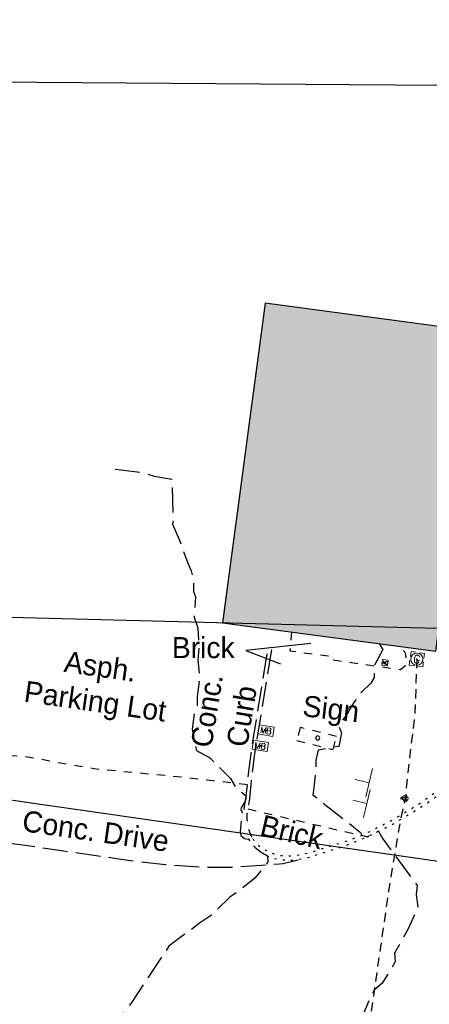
# Model space of a CAD drawing. Extents: x 2462993 to 2469231, y 263261 to 263931.
# Tile 5 of 116: x 2465087 to 2465142, y 263607 to 263737. Entities that reach past the tile are written whole.
import ezdxf

# ---------------------------------------------------------------- set-up
doc = ezdxf.new("R2010")
doc.units = 0
doc.header["$LTSCALE"] = 20
doc.header["$MEASUREMENT"] = 0
for name, pattern in [('2', [0.1, 0.06, -0.04]), ('gasex', [0]), ('OhDOT_USTN1', [0.055, 0.014, -0.041]), ('OhDOT_USTN3', [0.22, 0.165, -0.055]), ('OhDOT_USTN5', [0.11, 0.055, -0.055]), ('rowex', [0])]:
    doc.linetypes.add(name, pattern=pattern)
for name, color, linetype in [('_DBA-EX-IPF', 7, 'Continuous'), ('BD_X_Building', 231, 'Continuous'), ('DT_X_Contour_Minor', 136, 'OhDOT_USTN3'), ('DV_X_Property_Line', 7, 'Continuous'), ('PV_X_Curb', 120, 'OhDOT_USTN1'), ('PV_X_Driveway', 7, 'OhDOT_USTN5'), ('PV_X_EOP', 7, 'OhDOT_USTN3'), ('PV_X_Text', 7, 'Continuous'), ('PV_X_Walk', 120, 'OhDOT_USTN5'), ('RD_P_Cells', 7, 'Continuous'), ('RD_X_Cells', 7, 'Continuous'), ('RW_X_Fee_RW', 6, 'rowex'), ('SN_X_Private', 40, 'Continuous'), ('SN_X_Public', 3, 'Continuous'), ('SN_X_Text', 7, 'Continuous'), ('UT_X_Gas', 2, 'gasex'), ('UT_X_Gas_Cells', 2, 'Continuous'), ('UT_X_Gas_Service_Line', 2, '2')]:
    doc.layers.add(name, color=color, linetype=linetype)
for name, color, linetype, lineweight in [('RD_P_Cells (Construction)', 7, 'Continuous', 0), ('RD_X_Cells(Construction)', 7, 'Continuous', 0), ('UT_X_Gas_Cells(Construction)', 2, 'Continuous', 0)]:
    doc.layers.add(name, color=color, linetype=linetype, lineweight=lineweight)
doc.styles.add('Straight-Normal', font='font30.shx', dxfattribs={"height": 0.14})

# ---------------------------------------------------------------- blocks, each defined once
blk = doc.blocks.new('MBP')
at = {"layer": 'RD_P_Cells', "color": 230, "linetype": 'Continuous', "lineweight": 13, "flags": 128}
blk.add_lwpolyline([(-0.1, 0.061), (0.1, 0.061), (0.1, -0.061), (-0.1, -0.061), (-0.1, 0.061)], close=True, dxfattribs=at)
for points in [[(-0.065, -0.04), (-0.065, 0.04), (-0.036, -0.04), (-0.008, 0.04), (-0.008, -0.04)], [(0.051, 0.003), (0.054, 0.007), (0.056, 0.009), (0.057, 0.01), (0.058, 0.012), (0.059, 0.014), (0.06, 0.016), (0.061, 0.02), (0.061, 0.022), (0.061, 0.025), (0.061, 0.029), (0.059, 0.032), (0.057, 0.034), (0.054, 0.037), (0.052, 0.038), (0.05, 0.039), (0.047, 0.04), (0.016, 0.04), (0.016, -0.04), (0.051, -0.04), (0.055, -0.037), (0.059, -0.034), (0.062, -0.029), (0.064, -0.024), (0.065, -0.018), (0.065, -0.014), (0.064, -0.01), (0.061, -0.005), (0.058, -0.001), (0.051, 0.003), (0.016, 0.003)]]:
    blk.add_lwpolyline(points, dxfattribs=at)
at = {"layer": 'RD_P_Cells (Construction)', "color": 230, "linetype": 'Continuous', "lineweight": 30}
blk.add_point((0, 0), dxfattribs=at)
blk = doc.blocks.new('ODOT MISC MAILBOX')
blk.add_blockref('MBP', (0, 0))
blk = doc.blocks.new('SGN1P_anno')
at = {"layer": 'SN_X_Public', "color": 3, "linetype": 'Continuous', "lineweight": 0}
for p, q in [((0, 0.96), (0, -0.96)), ((0, 0), (-0.96, 0))]:
    blk.add_line(p, q, dxfattribs=at)
blk = doc.blocks.new('AC')
at = {"layer": 'RD_X_Cells', "color": 44, "linetype": 'Continuous', "lineweight": 0, "true_color": 0xa56100, "flags": 128}
blk.add_lwpolyline([(-0.055, -0.075), (0.055, -0.075, 0.414214), (0.075, -0.055), (0.075, 0.055, 0.414214), (0.055, 0.075), (-0.055, 0.075, 0.414214), (-0.075, 0.055), (-0.075, -0.055, 0.414214), (-0.055, -0.075)], format="xyb", dxfattribs=at)
for points in [[(-0.061, -0.04), (-0.036, 0.04), (-0.011, -0.04)], [(0.061, 0.024), (0.058, 0.031), (0.055, 0.035), (0.052, 0.037), (0.049, 0.039), (0.042, 0.04), (0.035, 0.04), (0.027, 0.037), (0.021, 0.034), (0.019, 0.031), (0.016, 0.026), (0.015, 0.019), (0.014, 0.007), (0.014, -0.003), (0.014, -0.009), (0.015, -0.015), (0.016, -0.025), (0.017, -0.027), (0.02, -0.031), (0.022, -0.034), (0.027, -0.037), (0.03, -0.039), (0.035, -0.04), (0.041, -0.04), (0.047, -0.039), (0.049, -0.039), (0.051, -0.037), (0.054, -0.035), (0.057, -0.032), (0.059, -0.028), (0.061, -0.025)], [(-0.018, -0.021), (-0.055, -0.021)]]:
    blk.add_lwpolyline(points, dxfattribs=at)
at = {"layer": 'RD_X_Cells(Construction)', "color": 44, "linetype": 'Continuous', "lineweight": 30, "true_color": 0xa56100}
blk.add_point((0, 0), dxfattribs=at)
blk = doc.blocks.new('GSS')
at = {"layer": 'Defpoints', "color": 2, "linetype": 'Continuous', "lineweight": 13}
blk.add_point((0, 0), dxfattribs=at)
at = {"layer": 'UT_X_Gas_Cells', "color": 2, "linetype": 'Continuous', "lineweight": 0}
for p, q in [((0.032, 0.106), (-0.032, 0.106)), ((0, 0.074), (0, 0.138))]:
    blk.add_line(p, q, dxfattribs=at)
at = {"layer": 'UT_X_Gas_Cells', "color": 2, "linetype": 'Continuous', "lineweight": 0, "flags": 128}
for points in [[(-0.059, 0.045), (-0.074, 0.03), (-0.074, -0.03), (-0.059, -0.045)], [(-0.013, 0.024), (-0.014, 0.027), (-0.015, 0.031), (-0.019, 0.034), (-0.023, 0.037), (-0.026, 0.039), (-0.029, 0.039), (-0.032, 0.04), (-0.04, 0.04), (-0.043, 0.039), (-0.045, 0.039), (-0.048, 0.037), (-0.053, 0.034), (-0.056, 0.029), (-0.058, 0.024), (-0.059, 0.017), (-0.06, 0.007), (-0.06, -0.006), (-0.06, -0.017), (-0.057, -0.025), (-0.053, -0.032), (-0.05, -0.035), (-0.046, -0.037), (-0.039, -0.04), (-0.032, -0.04), (-0.026, -0.039), (-0.023, -0.037), (-0.02, -0.036), (-0.018, -0.034), (-0.015, -0.03), (-0.013, -0.024), (-0.013, -0.009), (-0.026, -0.009)], [(0.045, 0.059), (0.03, 0.074), (-0.03, 0.074), (-0.045, 0.059)], [(0.057, 0.034), (0.056, 0.036), (0.054, 0.037), (0.048, 0.039), (0.041, 0.04), (0.036, 0.04), (0.034, 0.04), (0.026, 0.038), (0.019, 0.034), (0.015, 0.029), (0.014, 0.024), (0.014, 0.02), (0.015, 0.015), (0.02, 0.011), (0.054, -0.008), (0.058, -0.01), (0.059, -0.013), (0.06, -0.017), (0.06, -0.02), (0.06, -0.024), (0.059, -0.027), (0.058, -0.03), (0.056, -0.032), (0.055, -0.034), (0.053, -0.036), (0.051, -0.037), (0.049, -0.039), (0.047, -0.039), (0.041, -0.04), (0.032, -0.04), (0.027, -0.039), (0.019, -0.034), (0.014, -0.031)], [(0.059, -0.045), (0.074, -0.03), (0.074, 0.03), (0.059, 0.045)], [(-0.045, -0.059), (-0.03, -0.074), (0.03, -0.074), (0.045, -0.059)]]:
    blk.add_lwpolyline(points, dxfattribs=at)
blk = doc.blocks.new('GM')
at = {"layer": 'UT_X_Gas_Cells', "color": 44, "linetype": 'Continuous', "lineweight": 0, "true_color": 0xa56100, "flags": 128}
for points in [[(-0.24, 0.9), (-0.9, 0.9), (-0.9, 0.24)], [(0.32, 0.33), (0.31, 0.37), (0.29, 0.41), (0.24, 0.45), (0.18, 0.51), (0.14, 0.52), (0.11, 0.53), (0.06, 0.54), (-0.05, 0.54), (-0.09, 0.53), (-0.11, 0.52), (-0.15, 0.51), (-0.22, 0.45), (-0.26, 0.4), (-0.28, 0.33), (-0.3, 0.23), (-0.32, 0.1), (-0.32, -0.08), (-0.31, -0.23), (-0.28, -0.34), (-0.22, -0.44), (-0.18, -0.47), (-0.13, -0.51), (-0.04, -0.54), (0.06, -0.54), (0.15, -0.52), (0.18, -0.51), (0.22, -0.49), (0.25, -0.45), (0.29, -0.4), (0.32, -0.33), (0.32, -0.11), (0.14, -0.11)], [(0.9, 0.24), (0.9, 0.9), (0.24, 0.9)], [(-0.9, -0.24), (-0.9, -0.9), (-0.24, -0.9)], [(0.24, -0.9), (0.9, -0.9), (0.9, -0.24)]]:
    blk.add_lwpolyline(points, dxfattribs=at)
at = {"layer": 'UT_X_Gas_Cells', "color": 44, "linetype": 'Continuous', "lineweight": 0, "true_color": 0xa56100}
blk.add_circle((0, 0), 0.81, dxfattribs=at)
at = {"layer": 'UT_X_Gas_Cells(Construction)', "color": 44, "linetype": 'Continuous', "lineweight": 30, "true_color": 0xa56100}
blk.add_point((0, 0), dxfattribs=at)

msp = doc.modelspace()

# ---------------------------------------------------------------- hatches: boundary and pattern name
at = {"layer": 'BD_X_Building'}
h = msp.add_hatch(color=253, dxfattribs=at)
h.dxf.hatch_style = 1
h.paths.add_polyline_path([(2465119.73, 263699.75), (2465114.1, 263657.29), (2465142.39, 263653.54), (2465148.05, 263695.94)])

# ---------------------------------------------------------------- linework, layer by layer
at = {"layer": 'BD_X_Building', "flags": 128}
msp.add_lwpolyline([(2465119.73, 263699.75), (2465114.1, 263657.29), (2465142.39, 263653.54), (2465148.05, 263695.94)], close=True, dxfattribs=at)
at = {"layer": 'DT_X_Contour_Minor', "flags": 128}
for points, elevation in [([(2465099.86, 263677.71), (2465100.6, 263677.61), (2465100.94, 263677.57), (2465103.13, 263677.32), (2465105.02, 263676.77), (2465107.38, 263676.39), (2465107.39, 263676.39), (2465107.53, 263670.82), (2465107.45, 263670.38), (2465108.34, 263668.35), (2465109.48, 263665.2), (2465109.94, 263664.18), (2465110.23, 263662.75), (2465110.23, 263661.45), (2465110.49, 263660.75), (2465110.32, 263658.06), (2465110.79, 263656.64), (2465110.96, 263654.18), (2465110.83, 263652.35), (2465111.05, 263650.09), (2465110.72, 263647.51), (2465110.72, 263646.31), (2465110.32, 263645.22), (2465110.08, 263643.19), (2465110.34, 263641.45), (2465110.63, 263640.34), (2465112.41, 263639.36), (2465115.15, 263636.63), (2465115.82, 263635.47), (2465117.21, 263634.31), (2465117.19, 263634.11), (2465117.17, 263633.96), (2465117.17, 263633.93), (2465117.11, 263633.6), (2465116.56, 263632.71), (2465116.5, 263632.44), (2465116.69, 263632.13), (2465116.41, 263629.54), (2465116.5, 263629.07), (2465116.99, 263628.64), (2465117.54, 263628.57), (2465117.56, 263628.54), (2465117.92, 263628.02), (2465118.37, 263627.52), (2465118.42, 263627.46), (2465119.16, 263626.88), (2465119.23, 263626.83), (2465119.32, 263626.78), (2465120.07, 263626.33), (2465120.08, 263625.59), (2465119.91, 263625.18), (2465118.35, 263623.39), (2465115.99, 263621.48), (2465115.07, 263620.88), (2465112.63, 263618.49), (2465111.05, 263617.39), (2465108.78, 263615.71), (2465106.96, 263614.34), (2465101.95, 263606.78), (2465101.06, 263605.71), (2465100.15, 263604.4), (2465097.01, 263597.64), (2465095.59, 263593.04), (2465095.54, 263592.75), (2465095.76, 263591.5), (2465096.33, 263586.41), (2465096.66, 263584.72), (2465096.7, 263583.37), (2465099.38, 263579.53), (2465100.11, 263577.96), (2465101.79, 263576.15), (2465102.97, 263575.07), (2465103.13, 263574.92)], 1148), ([(2465134.85, 263654.54), (2465134.88, 263654.5), (2465135.36, 263653.77), (2465134.3, 263651.74), (2465134.16, 263651.6), (2465134.21, 263650.02), (2465133.76, 263649.26), (2465132.48, 263648.06), (2465131.56, 263646.78), (2465130.44, 263644.96), (2465129.48, 263643.61), (2465129.85, 263642.67), (2465129.49, 263640.87), (2465126.76, 263640.4), (2465126.46, 263639.07), (2465126.45, 263637.77), (2465126.21, 263635.43), (2465126.05, 263634.45), (2465131.74, 263629.98), (2465132.39, 263629.44), (2465132.55, 263629.08), (2465133.3, 263628.89), (2465134.78, 263629.62), (2465135.33, 263628.6), (2465139.91, 263622.41), (2465139.77, 263621.23), (2465139.98, 263619.41), (2465138.66, 263616.55), (2465136.9, 263613.41), (2465136.99, 263612.26), (2465135.26, 263609.46), (2465134.2, 263608.5), (2465133.75, 263607.7), (2465128.24, 263594.67), (2465127.82, 263593.65), (2465127.15, 263592.39), (2465126.56, 263591.53), (2465124.92, 263588.94), (2465125.24, 263582.05), (2465124.86, 263579.45), (2465124.93, 263579.24), (2465125.93, 263577.32), (2465130.1, 263573.08), (2465131.8, 263571.19), (2465132.78, 263570.51), (2465133.79, 263570.3)], 1149)]:
    msp.add_lwpolyline(points, dxfattribs=dict(at, elevation=elevation))
at = {"layer": 'DV_X_Property_Line'}
msp.add_lwpolyline([(2465154.69, 263728.56), (2464970.83, 263729.91)], dxfattribs=at)
at = {"layer": 'PV_X_Curb', "flags": 128}
msp.add_lwpolyline([(2465117.54, 263628.57), (2465117.92, 263628.02), (2465118.42, 263627.46), (2465119.23, 263626.83), (2465120.07, 263626.32), (2465120.84, 263626.02), (2465121.88, 263625.82), (2465123.05, 263625.76), (2465123.88, 263625.83), (2465125.46, 263626.13), (2465130.39, 263627.7), (2465132.13, 263628.39), (2465133.31, 263628.88), (2465136.56, 263630.51), (2465140.38, 263632.79), (2465142.66, 263634.4), (2465144.95, 263636.18), (2465145.1, 263636.36), (2465146.56, 263637.63), (2465147.77, 263638.74), (2465149.27, 263640.25), (2465150.32, 263641.36), (2465151.22, 263642.35), (2465152.43, 263643.78), (2465153.48, 263645.2), (2465154.51, 263646.72), (2465155.83, 263648.77), (2465157.27, 263651.48), (2465159.53, 263656.34), (2465161.46, 263661.39), (2465162.59, 263664.53), (2465164.16, 263669.04), (2465165.5, 263672.82), (2465166.31, 263675.14), (2465167.34, 263678.09), (2465166.96, 263678.22), (2465165.9, 263675.28), (2465165.13, 263672.95), (2465163.78, 263669.17), (2465162.21, 263664.67), (2465161.09, 263661.52), (2465159.15, 263656.49), (2465156.89, 263651.66), (2465155.47, 263648.96), (2465154.16, 263646.94), (2465153.09, 263645.45), (2465152.1, 263644.09), (2465150.9, 263642.65), (2465149.99, 263641.66), (2465148.93, 263640.55), (2465147.46, 263639.05), (2465146.27, 263637.95), (2465144.84, 263636.71), (2465144.69, 263636.53), (2465142.38, 263634.79), (2465140.09, 263633.17), (2465136.32, 263630.92), (2465133.13, 263629.31), (2465131.96, 263628.8), (2465130.19, 263628.17), (2465125.3, 263626.64), (2465123.78, 263626.37), (2465123.07, 263626.31), (2465121.9, 263626.34), (2465121.03, 263626.52), (2465120.26, 263626.81), (2465119.47, 263627.24), (2465118.76, 263627.76), (2465118.29, 263628.35), (2465118, 263628.85), (2465117.54, 263628.57)], close=True, dxfattribs=at)
at = {"layer": 'PV_X_Driveway', "flags": 128}
for points in [[(2465117.39, 263635.77), (2465114.87, 263636.07), (2465112.88, 263636.3), (2465110.89, 263636.54), (2465108.89, 263636.77), (2465105.92, 263637.05), (2465102.95, 263637.34), (2465099.98, 263637.62), (2465097, 263637.9), (2465094.67, 263638.31), (2465092.34, 263638.72), (2465090, 263639.14), (2465087.67, 263639.55), (2465085.86, 263639.61), (2465084.06, 263639.67), (2465082.25, 263639.73), (2465080.12, 263639.8)], [(2465118, 263628.85), (2465117.85, 263629.14), (2465117.7, 263629.49), (2465117.53, 263630), (2465117.42, 263630.57), (2465117.36, 263631.25), (2465117.37, 263631.91), (2465117.45, 263632.46)]]:
    msp.add_lwpolyline(points, dxfattribs=at)
at = {"layer": 'PV_X_EOP', "flags": 128}
msp.add_lwpolyline([(2465120.58, 263653.77), (2465118.33, 263639.88), (2465117.89, 263636.32), (2465117.65, 263633.9), (2465117.55, 263633.14), (2465117.45, 263632.46), (2465116.96, 263632.52), (2465117.05, 263633.2), (2465117.17, 263633.96), (2465117.45, 263636.37), (2465117.88, 263639.95), (2465120.1, 263653.85)], dxfattribs=at)
at = {"layer": 'PV_X_EOP', "elevation": 573.21, "flags": 128}
msp.add_lwpolyline([(2465068.48, 263630.49), (2465069.29, 263630.34), (2465077.79, 263629.21), (2465093.05, 263627.01), (2465100.02, 263626.01), (2465102.26, 263625.69), (2465106.54, 263625.21), (2465111.74, 263624.82), (2465115.48, 263624.86), (2465119.25, 263625.13), (2465121.66, 263625.3), (2465122.12, 263625.33), (2465124.88, 263626.02)], dxfattribs=at)
at = {"layer": 'PV_X_Text', "flags": 128}
for points in [[(2465125.8, 263654.55), (2465117.17, 263653.6)], [(2465117.17, 263653.6), (2465121.79, 263651.86)]]:
    msp.add_lwpolyline(points, dxfattribs=at)
at = {"layer": 'PV_X_Walk', "flags": 128}
for points in [[(2465123.25, 263656.08), (2465123.02, 263653.57), (2465128.12, 263652.9), (2465128.06, 263652.47), (2465137.7, 263651.1), (2465138.34, 263651.64), (2465138.18, 263652.18), (2465138.2, 263652.46), (2465138.42, 263652.63), (2465138.35, 263653.31), (2465138.11, 263653.52), (2465137.99, 263654.12)], [(2465117.47, 263632.57), (2465132.53, 263629.05)]]:
    msp.add_lwpolyline(points, dxfattribs=at)
at = {"layer": 'PV_X_Walk'}
msp.add_polyline3d([(2465124.36, 263643.41, 1148.88), (2465123.93, 263641.67, 1148.88), (2465128.76, 263640.46, 1148.88), (2465129.2, 263642.2, 1148.88)], close=True, dxfattribs=at)
at = {"layer": 'RW_X_Fee_RW', "flags": 128}
msp.add_lwpolyline([(2464971.9, 263875.33), (2464970.43, 263675.34), (2464970.32, 263662.03), (2465057.1, 263658.81), (2465137.29, 263656.73), (2465155.29, 263656.27), (2465217.27, 263654.67), (2465550.09, 263646.07), (2465547.77, 263659.73), (2465607.96, 263664.12), (2465615.11, 263621.69), (2465985.79, 263548.86), (2466204.1, 263505.96), (2466243.34, 263498.25), (2466283.25, 263498.17), (2466340.3, 263498.06), (2466387.16, 263468.93), (2466571.01, 263482.02), (2466589.97, 263483.37), (2466617.77, 263479.97), (2466650.51, 263475.97), (2466830.83, 263453.89), (2466848.33, 263465.56), (2466851.27, 263490.62), (2466847.31, 263526.4), (2466829.4, 263688.85)], dxfattribs=at)
at = {"layer": 'SN_X_Private', "elevation": 1149.12, "flags": 128}
msp.add_lwpolyline([(2465126.98, 263642, 1), (2465126.45, 263642, 1), (2465126.98, 263642)], format="xyb", dxfattribs=at)
at = {"layer": 'UT_X_Gas', "flags": 128}
msp.add_lwpolyline([(2464953.88, 263653.47), (2465039.97, 263640.4), (2465255.91, 263609.38)], dxfattribs=at)
at = {"layer": 'UT_X_Gas_Service_Line', "flags": 128}
msp.add_lwpolyline([(2465139.86, 263652.46), (2465139.58, 263645.14), (2465138.64, 263637.41), (2465138.32, 263633.96), (2465137.64, 263630.97), (2465136.1, 263621.7), (2465129.4, 263575.02)], dxfattribs=at)

# ---------------------------------------------------------------- block references
at = {"layer": '_DBA-EX-IPF', "xscale": 5, "yscale": 5, "zscale": 5, "rotation": 351.9115067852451}
msp.add_blockref('AC', (2465135.63, 263652, 1156.04), dxfattribs=at)
at = {"layer": 'RD_X_Cells', "xscale": 9.999999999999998, "yscale": 9.999999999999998, "zscale": 9.999999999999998, "rotation": 350.7924296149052}
for p in [(2465119.87, 263642.98, 1152.68), (2465119.1, 263640.95, 1151.77)]:
    msp.add_blockref('ODOT MISC MAILBOX', p, dxfattribs=at)
at = {"layer": 'SN_X_Public', "xscale": 1.999999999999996, "yscale": 1.999999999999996, "zscale": 1.999999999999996}
for p, rotation in [((2465133.54, 263636.06), 346.8429298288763), ((2465133.22, 263633.31), 346.8429298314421)]:
    msp.add_blockref('SGN1P_anno', p, dxfattribs=dict(at, rotation=rotation))
at = {"layer": 'UT_X_Gas_Cells', "rotation": 352.4491394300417}
msp.add_blockref('GM', (2465139.86, 263652.46), dxfattribs=at)
at = {"layer": 'UT_X_Gas_Cells', "xscale": 4.999999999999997, "yscale": 4.999999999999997, "zscale": 4.999999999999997, "rotation": 84.62774118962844}
msp.add_blockref('GSS', (2465138.32, 263633.96), dxfattribs=at)

# ---------------------------------------------------------------- texts
at = {"layer": 'PV_X_Text', "insert": (2465111.53, 263653.98), "char_height": 2.8, "width": 23.4667, "attachment_point": 5, "style": 'Straight-Normal'}
msp.add_mtext('Brick', dxfattribs=at)
at = {"layer": 'PV_X_Text', "char_height": 2.8, "attachment_point": 5, "style": 'Straight-Normal'}
for s, insert, width, rotation in [('Asph. Parking Lot', (2465097.49, 263648.78), 19.0808, 351.8354), ('Conc.\\PCurb', (2465114.33, 263645.26), 23.4667, 80.7924), ('Brick', (2465123.26, 263629.5), 23.4667, 346.8429)]:
    msp.add_mtext(s, dxfattribs=dict(at, insert=insert, width=width, rotation=rotation))
at = {"layer": 'PV_X_Text', "insert": (2465097.27, 263629.63), "char_height": 2.8, "attachment_point": 5, "rotation": 351.8354, "style": 'Straight-Normal'}
msp.add_mtext('Conc. Drive', dxfattribs=at)
at = {"layer": 'SN_X_Text', "insert": (2465128.43, 263645.46), "char_height": 2.8, "attachment_point": 5, "rotation": 353.6753, "style": 'Straight-Normal'}
msp.add_mtext('Sign', dxfattribs=at)

doc.saveas('drawing.dxf')
